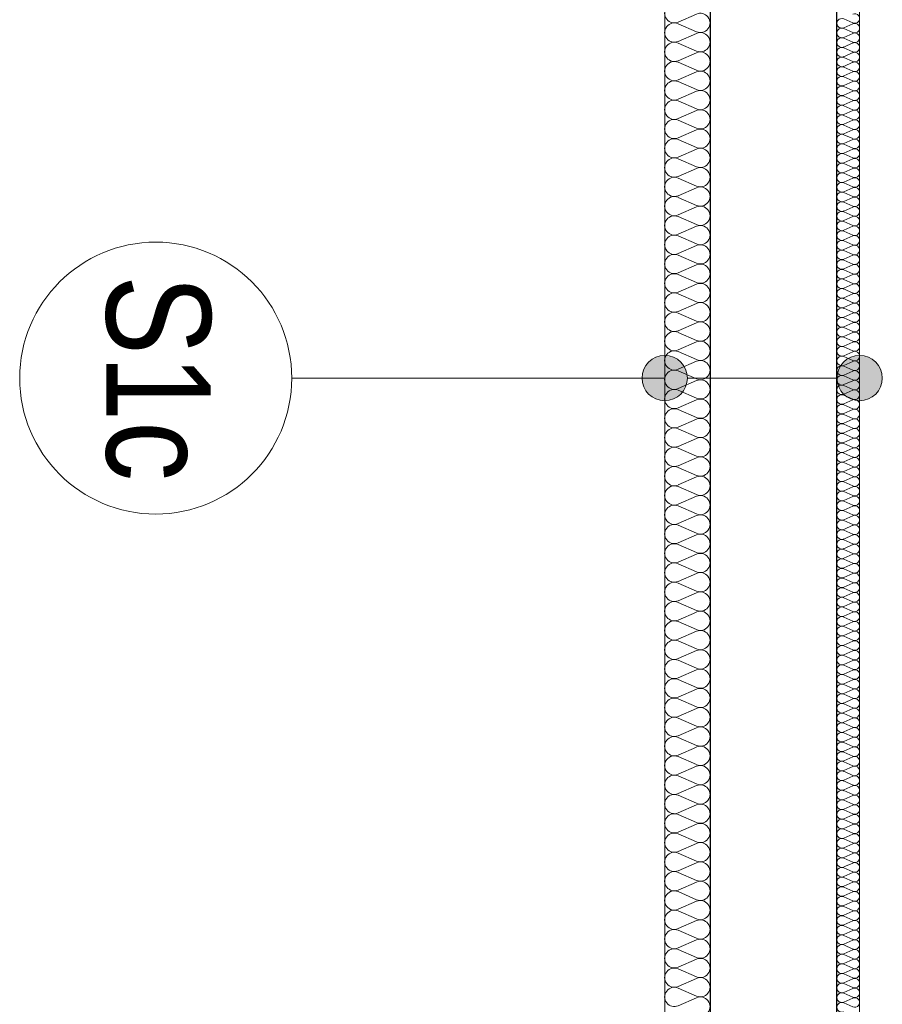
# Model space of a CAD drawing. Extents: x -543332 to -323966, y -9028 to 137422.
# Tile 174 of 250: x -499561 to -497658, y 88328 to 90501. Entities that reach past the tile are written whole.
import ezdxf

# ---------------------------------------------------------------- set-up
doc = ezdxf.new("R2010")
doc.units = 0
doc.header["$MEASUREMENT"] = 0
doc.layers.add('Arch ocieplenie', color=8, linetype='Continuous')
doc.layers.add('Arch opisy', color=8, linetype='Continuous')
for name, color, linetype, lineweight in [('Arch ocieplenie_Nr_Pióra__9', 8, 'Continuous', 9), ('Arch opisy_Nr_Pióra__1', 8, 'Continuous', 25), ('Arch opisy_Nr_Pióra__21', 8, 'Continuous', 9), ('Arch wykończenie_Nr_Pióra__3', 8, 'Continuous', 18), ('INWENT.ŚCIANY_Nr_Pióra__1', 8, 'Continuous', 25)]:
    doc.layers.add(name, color=color, linetype=linetype, lineweight=lineweight)
doc.styles.add('GENERATED_STYLE_7', font='ARIALN.TTF')

# ---------------------------------------------------------------- blocks, each defined once
blk = doc.blocks.new('Izolacja cieplna 14_210', base_point=(-497758.3, 79647.6))
at = {"layer": 'Arch ocieplenie_Nr_Pióra__9', "linetype": 'Continuous'}
for p, q in [((-497743.4, 77188.2), (-497723.2, 77179.3)), ((-497723.2, 77177.5), (-497743.4, 77168.7)), ((-497743.4, 77166.9), (-497723.2, 77158)), ((-497723.2, 77156.2), (-497743.4, 77147.4)), ((-497743.4, 77145.6), (-497723.2, 77136.8)), ((-497723.2, 77135), (-497743.4, 77126.1)), ((-497743.4, 77124.3), (-497723.2, 77115.5)), ((-497723.2, 77113.7), (-497743.4, 77104.8)), ((-497743.4, 77103), (-497723.2, 77094.2)), ((-497723.2, 77092.4), (-497743.4, 77083.5)), ((-497743.4, 77081.7), (-497723.2, 77072.9)), ((-497723.2, 77071.1), (-497743.4, 77062.2)), ((-497743.4, 77060.5), (-497723.2, 77051.6)), ((-497723.2, 77049.8), (-497743.4, 77041)), ((-497743.4, 77039.2), (-497723.2, 77030.3)), ((-497723.2, 77028.5), (-497743.4, 77019.7)), ((-497743.4, 77017.9), (-497723.2, 77009)), ((-497723.2, 77007.2), (-497743.4, 76998.4)), ((-497743.4, 76996.6), (-497723.2, 76987.7)), ((-497723.2, 76986), (-497743.4, 76977.1)), ((-497743.4, 76975.3), (-497723.2, 76966.5)), ((-497723.2, 76964.7), (-497743.4, 76955.8)), ((-497743.4, 76954), (-497723.2, 76945.2)), ((-497723.2, 76943.4), (-497743.4, 76934.5)), ((-497743.4, 76932.7), (-497723.2, 76923.9)), ((-497723.2, 76922.1), (-497743.4, 76913.2)), ((-497743.4, 76911.5), (-497723.2, 76902.6)), ((-497723.2, 76900.8), (-497743.4, 76892)), ((-497743.4, 76890.2), (-497723.2, 76881.3)), ((-497723.2, 76879.5), (-497743.4, 76870.7)), ((-497743.4, 76868.9), (-497723.2, 76860)), ((-497723.2, 76858.2), (-497743.4, 76849.4)), ((-497743.4, 76847.6), (-497723.2, 76838.7)), ((-497723.2, 76837), (-497743.4, 76828.1)), ((-497743.4, 76826.3), (-497723.2, 76817.5)), ((-497723.2, 76815.7), (-497743.4, 76806.8)), ((-497743.4, 76805), (-497723.2, 76796.2)), ((-497723.2, 76794.4), (-497743.4, 76785.5)), ((-497743.4, 76783.7), (-497723.2, 76774.9)), ((-497723.2, 76773.1), (-497743.4, 76764.2)), ((-497743.4, 76762.5), (-497723.2, 76753.6)), ((-497723.2, 76751.8), (-497743.4, 76743)), ((-497743.4, 76741.2), (-497723.2, 76732.3)), ((-497723.2, 76730.5), (-497743.4, 76721.7)), ((-497743.4, 76719.9), (-497723.2, 76711)), ((-497723.2, 76709.2), (-497743.4, 76700.4)), ((-497743.4, 76698.6), (-497723.2, 76689.7)), ((-497723.2, 76688), (-497743.4, 76679.1)), ((-497743.4, 76677.3), (-497723.2, 76668.5)), ((-497723.2, 76666.7), (-497743.4, 76657.8)), ((-497743.4, 76656), (-497723.2, 76647.2)), ((-497723.2, 76645.4), (-497743.4, 76636.5)), ((-497743.4, 76634.7), (-497723.2, 76625.9)), ((-497723.2, 76624.1), (-497743.4, 76615.2)), ((-497743.4, 76613.5), (-497723.2, 76604.6)), ((-497723.2, 76602.8), (-497743.4, 76594)), ((-497743.4, 76592.2), (-497723.2, 76583.3)), ((-497723.2, 76581.5), (-497743.4, 76572.7)), ((-497743.4, 76570.9), (-497723.2, 76562)), ((-497723.2, 76560.2), (-497743.4, 76551.4)), ((-497743.4, 76549.6), (-497723.2, 76540.7)), ((-497723.2, 76538.9), (-497743.4, 76530.1)), ((-497743.4, 76528.3), (-497723.2, 76519.5)), ((-497723.2, 76517.7), (-497743.4, 76508.8)), ((-497743.4, 76507), (-497723.2, 76498.2)), ((-497723.2, 76496.4), (-497743.4, 76487.5)), ((-497743.4, 76485.7), (-497723.2, 76476.9)), ((-497723.2, 76475.1), (-497743.4, 76466.2)), ((-497743.4, 76464.4), (-497723.2, 76455.6)), ((-497723.2, 76453.8), (-497743.4, 76444.9)), ((-497743.4, 76443.2), (-497723.2, 76434.3)), ((-497723.2, 76432.5), (-497743.4, 76423.7)), ((-497743.4, 76421.9), (-497723.2, 76413)), ((-497723.2, 76411.2), (-497743.4, 76402.4)), ((-497743.4, 76400.6), (-497723.2, 76391.7)), ((-497723.2, 76389.9), (-497743.4, 76381.1)), ((-497743.4, 76379.3), (-497723.2, 76370.4)), ((-497723.2, 76368.7), (-497743.4, 76359.8)), ((-497743.4, 76358), (-497723.2, 76349.2)), ((-497723.2, 76347.4), (-497743.4, 76338.5)), ((-497743.4, 76336.7), (-497723.2, 76327.9)), ((-497723.2, 76326.1), (-497743.4, 76317.2)), ((-497743.4, 76315.4), (-497723.2, 76306.6)), ((-497723.2, 76304.8), (-497743.4, 76295.9)), ((-497743.4, 76294.2), (-497723.2, 76285.3)), ((-497723.2, 76283.5), (-497743.4, 76274.7)), ((-497743.4, 76272.9), (-497723.2, 76264)), ((-497723.2, 76262.2), (-497743.4, 76253.4)), ((-497743.4, 76251.6), (-497723.2, 76242.7)), ((-497723.2, 76240.9), (-497743.4, 76232.1)), ((-497743.4, 76230.3), (-497723.2, 76221.4)), ((-497723.2, 76219.7), (-497743.4, 76210.8)), ((-497743.4, 76209), (-497723.2, 76200.2)), ((-497723.2, 76198.4), (-497743.4, 76189.5)), ((-497743.4, 76187.7), (-497723.2, 76178.9)), ((-497723.2, 76177.1), (-497743.4, 76168.2)), ((-497743.4, 76166.4), (-497723.2, 76157.6)), ((-497723.2, 76155.8), (-497743.4, 76146.9)), ((-497743.4, 76145.2), (-497723.2, 76136.3)), ((-497723.2, 76134.5), (-497743.4, 76125.7)), ((-497743.4, 76123.9), (-497723.2, 76115)), ((-497723.2, 76113.2), (-497743.4, 76104.4)), ((-497743.4, 76102.6), (-497723.2, 76093.7)), ((-497723.2, 76091.9), (-497743.4, 76083.1)), ((-497743.4, 76081.3), (-497723.2, 76072.4)), ((-497723.2, 76070.7), (-497743.4, 76061.8)), ((-497743.4, 76060), (-497723.2, 76051.2)), ((-497723.2, 76049.4), (-497743.4, 76040.5)), ((-497743.4, 76038.7), (-497723.2, 76029.9)), ((-497723.2, 76028.1), (-497743.4, 76019.2)), ((-497743.4, 76017.4), (-497723.2, 76008.6)), ((-497723.2, 76006.8), (-497743.4, 75997.9)), ((-497743.4, 75996.1), (-497723.2, 75987.3)), ((-497723.2, 75985.5), (-497743.4, 75976.7)), ((-497743.4, 75974.9), (-497723.2, 75966)), ((-497723.2, 75964.2), (-497743.4, 75955.4)), ((-497743.4, 75953.6), (-497723.2, 75944.7)), ((-497723.2, 75942.9), (-497743.4, 75934.1)), ((-497743.4, 75932.3), (-497723.2, 75923.4)), ((-497723.2, 75921.6), (-497743.4, 75912.8)), ((-497743.4, 75911), (-497723.2, 75902.1)), ((-497723.2, 75900.4), (-497743.4, 75891.5)), ((-497743.4, 75889.7), (-497723.2, 75880.9)), ((-497723.2, 75879.1), (-497743.4, 75870.2)), ((-497743.4, 75868.4), (-497723.2, 75859.6)), ((-497723.2, 75857.8), (-497743.4, 75848.9)), ((-497743.4, 75847.1), (-497723.2, 75838.3)), ((-497723.2, 75836.5), (-497743.4, 75827.6)), ((-497743.4, 75825.9), (-497723.2, 75817)), ((-497723.2, 75815.2), (-497743.4, 75806.4)), ((-497743.4, 75804.6), (-497723.2, 75795.7)), ((-497723.2, 75793.9), (-497743.4, 75785.1)), ((-497743.4, 75783.3), (-497723.2, 75774.4)), ((-497723.2, 75772.6), (-497743.4, 75763.8)), ((-497743.4, 75762), (-497723.2, 75753.1)), ((-497723.2, 75751.4), (-497743.4, 75742.5)), ((-497743.4, 75740.7), (-497723.2, 75731.9)), ((-497723.2, 75730.1), (-497743.4, 75721.2)), ((-497743.4, 75719.4), (-497723.2, 75710.6)), ((-497723.2, 75708.8), (-497743.4, 75699.9)), ((-497743.4, 75698.1), (-497723.2, 75689.3)), ((-497723.2, 75687.5), (-497743.4, 75678.6)), ((-497743.4, 75676.9), (-497723.2, 75668)), ((-497723.2, 75666.2), (-497743.4, 75657.4)), ((-497743.4, 75655.6), (-497723.2, 75646.7)), ((-497723.2, 75644.9), (-497743.4, 75636.1)), ((-497743.4, 75634.3), (-497723.2, 75625.4)), ((-497723.2, 75623.6), (-497743.4, 75614.8)), ((-497743.4, 75613), (-497723.2, 75604.1)), ((-497723.2, 75602.4), (-497743.4, 75593.5)), ((-497743.4, 75591.7), (-497723.2, 75582.9)), ((-497723.2, 75581.1), (-497743.4, 75572.2)), ((-497743.4, 75570.4), (-497723.2, 75561.6)), ((-497723.2, 75559.8), (-497743.4, 75550.9)), ((-497743.4, 75549.1), (-497723.2, 75540.3)), ((-497723.2, 75538.5), (-497743.4, 75529.6)), ((-497743.4, 75527.9), (-497723.2, 75519)), ((-497723.2, 75517.2), (-497743.4, 75508.4)), ((-497743.4, 75506.6), (-497723.2, 75497.7)), ((-497723.2, 75495.9), (-497743.4, 75487.1)), ((-497743.4, 75485.3), (-497723.2, 75476.4)), ((-497723.2, 75474.6), (-497743.4, 75465.8)), ((-497743.4, 75464), (-497723.2, 75455.1)), ((-497723.2, 75453.4), (-497743.4, 75444.5)), ((-497743.4, 75442.7), (-497723.2, 75433.9)), ((-497723.2, 75432.1), (-497743.4, 75423.2)), ((-497743.4, 75421.4), (-497723.2, 75412.6)), ((-497723.2, 75410.8), (-497743.4, 75401.9)), ((-497743.4, 75400.1), (-497723.2, 75391.3)), ((-497723.2, 75389.5), (-497743.4, 75380.6)), ((-497743.4, 75378.8), (-497723.2, 75370)), ((-497723.2, 75368.2), (-497743.4, 75359.4)), ((-497743.4, 75357.6), (-497723.2, 75348.7)), ((-497723.2, 75346.9), (-497743.4, 75338.1)), ((-497743.4, 75336.3), (-497723.2, 75327.4)), ((-497723.2, 75325.6), (-497743.4, 75316.8)), ((-497743.4, 75315), (-497723.2, 75306.1)), ((-497723.2, 75304.3), (-497743.4, 75295.5)), ((-497743.4, 75293.7), (-497723.2, 75284.8)), ((-497723.2, 75283.1), (-497743.4, 75274.2)), ((-497743.4, 75272.4), (-497723.2, 75263.6)), ((-497723.2, 75261.8), (-497743.4, 75252.9)), ((-497743.4, 75251.1), (-497723.2, 75242.3)), ((-497723.2, 75240.5), (-497743.4, 75231.6)), ((-497743.4, 75229.8), (-497723.2, 75221)), ((-497723.2, 75219.2), (-497743.4, 75210.3)), ((-497743.4, 75208.6), (-497723.2, 75199.7)), ((-497723.2, 75197.9), (-497743.4, 75189.1)), ((-497743.4, 75187.3), (-497723.2, 75178.4)), ((-497723.2, 75176.6), (-497743.4, 75167.8)), ((-497743.4, 75166), (-497723.2, 75157.1)), ((-497723.2, 75155.3), (-497743.4, 75146.5)), ((-497743.4, 75144.7), (-497723.2, 75135.8)), ((-497723.2, 75134.1), (-497743.4, 75125.2)), ((-497743.4, 75123.4), (-497723.2, 75114.6)), ((-497723.2, 75112.8), (-497743.4, 75103.9)), ((-497743.4, 75102.1), (-497723.2, 75093.3)), ((-497723.2, 75091.5), (-497743.4, 75082.6)), ((-497743.4, 75080.8), (-497723.2, 75072)), ((-497723.2, 75070.2), (-497743.4, 75061.3)), ((-497743.4, 75059.6), (-497723.2, 75050.7)), ((-497723.2, 75048.9), (-497743.4, 75040.1)), ((-497743.4, 75038.3), (-497723.2, 75029.4)), ((-497723.2, 75027.6), (-497743.4, 75018.8)), ((-497743.4, 75017), (-497723.2, 75008.1))]:
    blk.add_line(p, q, dxfattribs=at)
for centre, start_param, end_param in [((-497719, 77189.1), 5.870392, 9.837571), ((-497747.7, 77178.4), 2.7288, 6.695979), ((-497719, 77167.8), 5.870392, 9.837571), ((-497747.7, 77157.1), 2.7288, 6.695979), ((-497719, 77146.5), 5.870392, 9.837571), ((-497747.7, 77135.9), 2.7288, 6.695979), ((-497719, 77125.2), 5.870392, 9.837571), ((-497747.7, 77114.6), 2.7288, 6.695979), ((-497719, 77103.9), 5.870392, 9.837571), ((-497747.7, 77093.3), 2.7288, 6.695979), ((-497719, 77082.6), 5.870392, 9.837571), ((-497747.7, 77072), 2.7288, 6.695979), ((-497747.7, 77050.7), 2.7288, 6.695979), ((-497719, 77061.4), 5.870392, 9.837571), ((-497747.7, 77029.4), 2.7288, 6.695979), ((-497719, 77040.1), 5.870392, 9.837571), ((-497747.7, 77008.1), 2.7288, 6.695979), ((-497719, 77018.8), 5.870392, 9.837571), ((-497747.7, 76986.9), 2.7288, 6.695979), ((-497719, 76997.5), 5.870392, 9.837571), ((-497747.7, 76965.6), 2.7288, 6.695979), ((-497719, 76976.2), 5.870392, 9.837571), ((-497747.7, 76944.3), 2.7288, 6.695979), ((-497719, 76954.9), 5.870392, 9.837571), ((-497747.7, 76923), 2.7288, 6.695979), ((-497719, 76933.6), 5.870392, 9.837571), ((-497747.7, 76901.7), 2.7288, 6.695979), ((-497719, 76912.4), 5.870392, 9.837571), ((-497747.7, 76880.4), 2.7288, 6.695979), ((-497719, 76891.1), 5.870392, 9.837571), ((-497747.7, 76859.1), 2.7288, 6.695979), ((-497719, 76869.8), 5.870392, 9.837571), ((-497747.7, 76837.8), 2.7288, 6.695979), ((-497719, 76848.5), 5.870392, 9.837571), ((-497747.7, 76816.6), 2.7288, 6.695979), ((-497719, 76827.2), 5.870392, 9.837571), ((-497747.7, 76795.3), 2.7288, 6.695979), ((-497719, 76805.9), 5.870392, 9.837571), ((-497747.7, 76774), 2.7288, 6.695979), ((-497719, 76784.6), 5.870392, 9.837571), ((-497747.7, 76752.7), 2.7288, 6.695979), ((-497719, 76763.3), 5.870392, 9.837571), ((-497747.7, 76731.4), 2.7288, 6.695979), ((-497719, 76742.1), 5.870392, 9.837571), ((-497747.7, 76710.1), 2.7288, 6.695979), ((-497719, 76720.8), 5.870392, 9.837571), ((-497747.7, 76688.8), 2.7288, 6.695979), ((-497719, 76699.5), 5.870392, 9.837571), ((-497747.7, 76667.6), 2.7288, 6.695979), ((-497719, 76678.2), 5.870392, 9.837571), ((-497747.7, 76646.3), 2.7288, 6.695979), ((-497719, 76656.9), 5.870392, 9.837571), ((-497747.7, 76625), 2.7288, 6.695979), ((-497719, 76635.6), 5.870392, 9.837571), ((-497747.7, 76603.7), 2.7288, 6.695979), ((-497719, 76614.3), 5.870392, 9.837571), ((-497747.7, 76582.4), 2.7288, 6.695979), ((-497719, 76593.1), 5.870392, 9.837571), ((-497747.7, 76561.1), 2.7288, 6.695979), ((-497719, 76571.8), 5.870392, 9.837571), ((-497747.7, 76539.8), 2.7288, 6.695979), ((-497719, 76550.5), 5.870392, 9.837571), ((-497719, 76529.2), 5.870392, 9.837571), ((-497747.7, 76518.6), 2.7288, 6.695979), ((-497719, 76507.9), 5.870392, 9.837571), ((-497747.7, 76497.3), 2.7288, 6.695979), ((-497719, 76486.6), 5.870392, 9.837571), ((-497747.7, 76476), 2.7288, 6.695979), ((-497719, 76465.3), 5.870392, 9.837571), ((-497747.7, 76454.7), 2.7288, 6.695979), ((-497719, 76444.1), 5.870392, 9.837571), ((-497747.7, 76433.4), 2.7288, 6.695979), ((-497719, 76422.8), 5.870392, 9.837571), ((-497747.7, 76412.1), 2.7288, 6.695979), ((-497719, 76401.5), 5.870392, 9.837571), ((-497747.7, 76390.8), 2.7288, 6.695979), ((-497719, 76380.2), 5.870392, 9.837571), ((-497747.7, 76369.6), 2.7288, 6.695979), ((-497719, 76358.9), 5.870392, 9.837571), ((-497747.7, 76348.3), 2.7288, 6.695979), ((-497719, 76337.6), 5.870392, 9.837571), ((-497747.7, 76327), 2.7288, 6.695979), ((-497719, 76316.3), 5.870392, 9.837571), ((-497747.7, 76305.7), 2.7288, 6.695979), ((-497719, 76295.1), 5.870392, 9.837571), ((-497747.7, 76284.4), 2.7288, 6.695979), ((-497719, 76273.8), 5.870392, 9.837571), ((-497747.7, 76263.1), 2.7288, 6.695979), ((-497719, 76252.5), 5.870392, 9.837571), ((-497747.7, 76241.8), 2.7288, 6.695979), ((-497719, 76231.2), 5.870392, 9.837571), ((-497747.7, 76220.5), 2.7288, 6.695979), ((-497719, 76209.9), 5.870392, 9.837571), ((-497747.7, 76199.3), 2.7288, 6.695979), ((-497719, 76188.6), 5.870392, 9.837571), ((-497747.7, 76178), 2.7288, 6.695979), ((-497719, 76167.3), 5.870392, 9.837571), ((-497747.7, 76156.7), 2.7288, 6.695979), ((-497719, 76146), 5.870392, 9.837571), ((-497747.7, 76135.4), 2.7288, 6.695979), ((-497719, 76124.8), 5.870392, 9.837571), ((-497747.7, 76114.1), 2.7288, 6.695979), ((-497719, 76103.5), 5.870392, 9.837571), ((-497747.7, 76092.8), 2.7288, 6.695979), ((-497719, 76082.2), 5.870392, 9.837571), ((-497747.7, 76071.5), 2.7288, 6.695979), ((-497719, 76060.9), 5.870392, 9.837571), ((-497747.7, 76050.3), 2.7288, 6.695979), ((-497719, 76039.6), 5.870392, 9.837571), ((-497747.7, 76029), 2.7288, 6.695979), ((-497747.7, 76007.7), 2.7288, 6.695979), ((-497719, 76018.3), 5.870392, 9.837571), ((-497747.7, 75986.4), 2.7288, 6.695979), ((-497719, 75997), 5.870392, 9.837571), ((-497747.7, 75965.1), 2.7288, 6.695979), ((-497719, 75975.8), 5.870392, 9.837571), ((-497747.7, 75943.8), 2.7288, 6.695979), ((-497719, 75954.5), 5.870392, 9.837571), ((-497747.7, 75922.5), 2.7288, 6.695979), ((-497719, 75933.2), 5.870392, 9.837571), ((-497747.7, 75901.3), 2.7288, 6.695979), ((-497719, 75911.9), 5.870392, 9.837571), ((-497747.7, 75880), 2.7288, 6.695979), ((-497719, 75890.6), 5.870392, 9.837571), ((-497747.7, 75858.7), 2.7288, 6.695979), ((-497719, 75869.3), 5.870392, 9.837571), ((-497747.7, 75837.4), 2.7288, 6.695979), ((-497719, 75848), 5.870392, 9.837571), ((-497747.7, 75816.1), 2.7288, 6.695979), ((-497719, 75826.8), 5.870392, 9.837571), ((-497747.7, 75794.8), 2.7288, 6.695979), ((-497719, 75805.5), 5.870392, 9.837571), ((-497747.7, 75773.5), 2.7288, 6.695979), ((-497719, 75784.2), 5.870392, 9.837571), ((-497747.7, 75752.3), 2.7288, 6.695979), ((-497719, 75762.9), 5.870392, 9.837571), ((-497747.7, 75731), 2.7288, 6.695979), ((-497719, 75741.6), 5.870392, 9.837571), ((-497747.7, 75709.7), 2.7288, 6.695979), ((-497719, 75720.3), 5.870392, 9.837571), ((-497747.7, 75688.4), 2.7288, 6.695979), ((-497719, 75699), 5.870392, 9.837571), ((-497747.7, 75667.1), 2.7288, 6.695979), ((-497719, 75677.8), 5.870392, 9.837571), ((-497747.7, 75645.8), 2.7288, 6.695979), ((-497719, 75656.5), 5.870392, 9.837571), ((-497747.7, 75624.5), 2.7288, 6.695979), ((-497719, 75635.2), 5.870392, 9.837571), ((-497747.7, 75603.2), 2.7288, 6.695979), ((-497719, 75613.9), 5.870392, 9.837571), ((-497747.7, 75582), 2.7288, 6.695979), ((-497719, 75592.6), 5.870392, 9.837571), ((-497747.7, 75560.7), 2.7288, 6.695979), ((-497719, 75571.3), 5.870392, 9.837571), ((-497747.7, 75539.4), 2.7288, 6.695979), ((-497719, 75550), 5.870392, 9.837571), ((-497747.7, 75518.1), 2.7288, 6.695979), ((-497719, 75528.7), 5.870392, 9.837571), ((-497747.7, 75496.8), 2.7288, 6.695979), ((-497719, 75507.5), 5.870392, 9.837571), ((-497747.7, 75475.5), 2.7288, 6.695979), ((-497719, 75486.2), 5.870392, 9.837571), ((-497719, 75464.9), 5.870392, 9.837571), ((-497747.7, 75454.2), 2.7288, 6.695979), ((-497719, 75443.6), 5.870392, 9.837571), ((-497747.7, 75433), 2.7288, 6.695979), ((-497719, 75422.3), 5.870392, 9.837571), ((-497747.7, 75411.7), 2.7288, 6.695979), ((-497719, 75401), 5.870392, 9.837571), ((-497747.7, 75390.4), 2.7288, 6.695979), ((-497719, 75379.7), 5.870392, 9.837571), ((-497747.7, 75369.1), 2.7288, 6.695979), ((-497719, 75358.5), 5.870392, 9.837571), ((-497747.7, 75347.8), 2.7288, 6.695979), ((-497719, 75337.2), 5.870392, 9.837571), ((-497747.7, 75326.5), 2.7288, 6.695979), ((-497719, 75315.9), 5.870392, 9.837571), ((-497747.7, 75305.2), 2.7288, 6.695979), ((-497719, 75294.6), 5.870392, 9.837571), ((-497747.7, 75284), 2.7288, 6.695979), ((-497719, 75273.3), 5.870392, 9.837571), ((-497747.7, 75262.7), 2.7288, 6.695979), ((-497719, 75252), 5.870392, 9.837571), ((-497747.7, 75241.4), 2.7288, 6.695979), ((-497719, 75230.7), 5.870392, 9.837571), ((-497747.7, 75220.1), 2.7288, 6.695979), ((-497719, 75209.5), 5.870392, 9.837571), ((-497747.7, 75198.8), 2.7288, 6.695979), ((-497719, 75188.2), 5.870392, 9.837571), ((-497747.7, 75177.5), 2.7288, 6.695979), ((-497719, 75166.9), 5.870392, 9.837571), ((-497747.7, 75156.2), 2.7288, 6.695979), ((-497719, 75145.6), 5.870392, 9.837571), ((-497747.7, 75135), 2.7288, 6.695979), ((-497719, 75124.3), 5.870392, 9.837571), ((-497747.7, 75113.7), 2.7288, 6.695979), ((-497719, 75103), 5.870392, 9.837571), ((-497747.7, 75092.4), 2.7288, 6.695979), ((-497719, 75081.7), 5.870392, 9.837571), ((-497747.7, 75071.1), 2.7288, 6.695979), ((-497719, 75060.4), 5.870392, 9.837571), ((-497747.7, 75049.8), 2.7288, 6.695979), ((-497719, 75039.2), 5.870392, 9.837571), ((-497747.7, 75028.5), 2.7288, 6.695979), ((-497719, 75017.9), 5.870392, 9.837571), ((-497747.7, 75007.2), 2.7288, 6.695979)]:
    blk.add_ellipse(centre, major_axis=(0, -10.6), ratio=0.999134, start_param=start_param, end_param=end_param, dxfattribs=at)
blk = doc.blocks.new('Izolacja cieplna 14_216', base_point=(-498038.3, 79647.6))
at = {"layer": 'Arch ocieplenie_Nr_Pióra__9', "linetype": 'Continuous'}
for p, q in [((-498068.1, 77198.8), (-498108.5, 77181)), ((-498108.5, 77177.5), (-498068.1, 77159.8)), ((-498068.1, 77156.2), (-498108.5, 77138.5)), ((-498108.5, 77134.9), (-498068.1, 77117.2)), ((-498068.1, 77113.6), (-498108.5, 77095.9)), ((-498108.5, 77092.4), (-498068.1, 77074.7)), ((-498068.1, 77071.1), (-498108.5, 77053.4)), ((-498108.5, 77049.8), (-498068.1, 77032.1)), ((-498068.1, 77028.5), (-498108.5, 77010.8)), ((-498108.5, 77007.2), (-498068.1, 76989.5)), ((-498068.1, 76986), (-498108.5, 76968.3)), ((-498108.5, 76964.7), (-498068.1, 76947)), ((-498068.1, 76943.4), (-498108.5, 76925.7)), ((-498108.5, 76922.1), (-498068.1, 76904.4)), ((-498068.1, 76900.8), (-498108.5, 76883.1)), ((-498108.5, 76879.6), (-498068.1, 76861.9)), ((-498068.1, 76858.3), (-498108.5, 76840.6)), ((-498108.5, 76837), (-498068.1, 76819.3)), ((-498068.1, 76815.7), (-498108.5, 76798)), ((-498108.5, 76794.4), (-498068.1, 76776.7)), ((-498068.1, 76773.2), (-498108.5, 76755.5)), ((-498108.5, 76751.9), (-498068.1, 76734.2)), ((-498068.1, 76730.6), (-498108.5, 76712.9)), ((-498108.5, 76709.3), (-498068.1, 76691.6)), ((-498068.1, 76688.1), (-498108.5, 76670.4)), ((-498108.5, 76666.8), (-498068.1, 76649.1)), ((-498068.1, 76645.5), (-498108.5, 76627.8)), ((-498108.5, 76624.2), (-498068.1, 76606.5)), ((-498068.1, 76602.9), (-498108.5, 76585.2)), ((-498108.5, 76581.7), (-498068.1, 76564)), ((-498068.1, 76560.4), (-498108.5, 76542.7)), ((-498108.5, 76539.1), (-498068.1, 76521.4)), ((-498068.1, 76517.8), (-498108.5, 76500.1)), ((-498108.5, 76496.5), (-498068.1, 76478.8)), ((-498068.1, 76475.3), (-498108.5, 76457.6)), ((-498108.5, 76454), (-498068.1, 76436.3)), ((-498068.1, 76432.7), (-498108.5, 76415)), ((-498108.5, 76411.4), (-498068.1, 76393.7)), ((-498068.1, 76390.1), (-498108.5, 76372.4)), ((-498108.5, 76368.9), (-498068.1, 76351.2)), ((-498068.1, 76347.6), (-498108.5, 76329.9)), ((-498108.5, 76326.3), (-498068.1, 76308.6)), ((-498068.1, 76305), (-498108.5, 76287.3)), ((-498108.5, 76283.8), (-498068.1, 76266)), ((-498068.1, 76262.5), (-498108.5, 76244.8)), ((-498108.5, 76241.2), (-498068.1, 76223.5)), ((-498068.1, 76219.9), (-498108.5, 76202.2)), ((-498108.5, 76198.6), (-498068.1, 76180.9)), ((-498068.1, 76177.4), (-498108.5, 76159.7)), ((-498108.5, 76156.1), (-498068.1, 76138.4)), ((-498068.1, 76134.8), (-498108.5, 76117.1)), ((-498108.5, 76113.5), (-498068.1, 76095.8)), ((-498068.1, 76092.2), (-498108.5, 76074.5)), ((-498108.5, 76071), (-498068.1, 76053.3)), ((-498068.1, 76049.7), (-498108.5, 76032)), ((-498108.5, 76028.4), (-498068.1, 76010.7)), ((-498068.1, 76007.1), (-498108.5, 75989.4)), ((-498108.5, 75985.8), (-498068.1, 75968.1)), ((-498068.1, 75964.6), (-498108.5, 75946.9)), ((-498108.5, 75943.3), (-498068.1, 75925.6)), ((-498068.1, 75922), (-498108.5, 75904.3)), ((-498108.5, 75900.7), (-498068.1, 75883)), ((-498068.1, 75879.4), (-498108.5, 75861.7)), ((-498108.5, 75858.2), (-498068.1, 75840.5)), ((-498068.1, 75836.9), (-498108.5, 75819.2)), ((-498108.5, 75815.6), (-498068.1, 75797.9)), ((-498068.1, 75794.3), (-498108.5, 75776.6)), ((-498108.5, 75773.1), (-498068.1, 75755.3)), ((-498068.1, 75751.8), (-498108.5, 75734.1)), ((-498108.5, 75730.5), (-498068.1, 75712.8)), ((-498068.1, 75709.2), (-498108.5, 75691.5)), ((-498108.5, 75687.9), (-498068.1, 75670.2)), ((-498068.1, 75666.7), (-498108.5, 75649)), ((-498108.5, 75645.4), (-498068.1, 75627.7)), ((-498068.1, 75624.1), (-498108.5, 75606.4)), ((-498108.5, 75602.8), (-498068.1, 75585.1)), ((-498068.1, 75581.5), (-498108.5, 75563.8)), ((-498108.5, 75560.3), (-498068.1, 75542.6)), ((-498068.1, 75539), (-498108.5, 75521.3)), ((-498108.5, 75517.7), (-498068.1, 75500)), ((-498068.1, 75496.4), (-498108.5, 75478.7)), ((-498108.5, 75475.1), (-498068.1, 75457.4)), ((-498068.1, 75453.9), (-498108.5, 75436.2)), ((-498108.5, 75432.6), (-498068.1, 75414.9)), ((-498068.1, 75411.3), (-498108.5, 75393.6)), ((-498108.5, 75390), (-498068.1, 75372.3)), ((-498068.1, 75368.8), (-498108.5, 75351)), ((-498108.5, 75347.5), (-498068.1, 75329.8)), ((-498068.1, 75326.2), (-498108.5, 75308.5)), ((-498108.5, 75304.9), (-498068.1, 75287.2)), ((-498068.1, 75283.6), (-498108.5, 75265.9)), ((-498108.5, 75262.4), (-498068.1, 75244.7)), ((-498068.1, 75241.1), (-498108.5, 75223.4)), ((-498108.5, 75219.8), (-498068.1, 75202.1)), ((-498068.1, 75198.5), (-498108.5, 75180.8)), ((-498108.5, 75177.2), (-498068.1, 75159.5)), ((-498068.1, 75156), (-498108.5, 75138.3)), ((-498108.5, 75134.7), (-498068.1, 75117)), ((-498068.1, 75113.4), (-498108.5, 75095.7)), ((-498108.5, 75092.1), (-498068.1, 75074.4)), ((-498068.1, 75070.8), (-498108.5, 75053.1)), ((-498108.5, 75049.6), (-498068.1, 75031.9)), ((-498068.1, 75028.3), (-498108.5, 75010.6))]:
    blk.add_line(p, q, dxfattribs=at)
for centre, start_param, end_param in [((-498117.1, 77200.5), 2.728799, 6.695979), ((-498059.6, 77179.3), 5.870392, 9.837571), ((-498117.1, 77158), 2.728799, 6.695979), ((-498059.6, 77136.7), 5.870392, 9.837571), ((-498117.1, 77115.4), 2.728799, 6.695979), ((-498059.6, 77094.1), 5.870392, 9.837571), ((-498117.1, 77072.9), 2.728799, 6.695979), ((-498059.6, 77051.6), 5.870392, 9.837571), ((-498117.1, 77030.3), 2.728799, 6.695979), ((-498059.6, 77009), 5.870392, 9.837571), ((-498117.1, 76987.7), 2.728799, 6.695979), ((-498059.6, 76966.5), 5.870392, 9.837571), ((-498117.1, 76945.2), 2.728799, 6.695979), ((-498059.6, 76923.9), 5.870392, 9.837571), ((-498117.1, 76902.6), 2.728799, 6.695979), ((-498059.6, 76881.4), 5.870392, 9.837571), ((-498117.1, 76860.1), 2.728799, 6.695979), ((-498059.6, 76838.8), 5.870392, 9.837571), ((-498117.1, 76817.5), 2.728799, 6.695979), ((-498059.6, 76796.2), 5.870392, 9.837571), ((-498117.1, 76775), 2.728799, 6.695979), ((-498059.6, 76753.7), 5.870392, 9.837571), ((-498117.1, 76732.4), 2.728799, 6.695979), ((-498059.6, 76711.1), 5.870392, 9.837571), ((-498117.1, 76689.8), 2.728799, 6.695979), ((-498059.6, 76668.6), 5.870392, 9.837571), ((-498117.1, 76647.3), 2.728799, 6.695979), ((-498059.6, 76626), 5.870392, 9.837571), ((-498117.1, 76604.7), 2.728799, 6.695979), ((-498059.6, 76583.4), 5.870392, 9.837571), ((-498117.1, 76562.2), 2.728799, 6.695979), ((-498059.6, 76540.9), 5.870392, 9.837571), ((-498117.1, 76519.6), 2.728799, 6.695979), ((-498059.6, 76498.3), 5.870392, 9.837571), ((-498117.1, 76477.1), 2.728799, 6.695979), ((-498059.6, 76455.8), 5.870392, 9.837571), ((-498117.1, 76434.5), 2.728799, 6.695979), ((-498059.6, 76413.2), 5.870392, 9.837571), ((-498117.1, 76391.9), 2.728799, 6.695979), ((-498059.6, 76370.7), 5.870392, 9.837571), ((-498117.1, 76349.4), 2.728799, 6.695979), ((-498059.6, 76328.1), 5.870392, 9.837571), ((-498117.1, 76306.8), 2.728799, 6.695979), ((-498059.6, 76285.5), 5.870392, 9.837571), ((-498117.1, 76264.3), 2.728799, 6.695979), ((-498059.6, 76243), 5.870392, 9.837571), ((-498117.1, 76221.7), 2.728799, 6.695979), ((-498059.6, 76200.4), 5.870392, 9.837571), ((-498117.1, 76179.1), 2.728799, 6.695979), ((-498059.6, 76157.9), 5.870392, 9.837571), ((-498117.1, 76136.6), 2.728799, 6.695979), ((-498059.6, 76115.3), 5.870392, 9.837571), ((-498117.1, 76094), 2.728799, 6.695979), ((-498059.6, 76072.7), 5.870392, 9.837571), ((-498117.1, 76051.5), 2.728799, 6.695979), ((-498059.6, 76030.2), 5.870392, 9.837571), ((-498117.1, 76008.9), 2.728799, 6.695979), ((-498059.6, 75987.6), 5.870392, 9.837571), ((-498117.1, 75966.4), 2.728799, 6.695979), ((-498059.6, 75945.1), 5.870392, 9.837571), ((-498117.1, 75923.8), 2.728799, 6.695979), ((-498059.6, 75902.5), 5.870392, 9.837571), ((-498117.1, 75881.2), 2.728799, 6.695979), ((-498059.6, 75860), 5.870392, 9.837571), ((-498117.1, 75838.7), 2.728799, 6.695979), ((-498059.6, 75817.4), 5.870392, 9.837571), ((-498117.1, 75796.1), 2.728799, 6.695979), ((-498059.6, 75774.8), 5.870392, 9.837571), ((-498117.1, 75753.6), 2.728799, 6.695979), ((-498059.6, 75732.3), 5.870392, 9.837571), ((-498117.1, 75711), 2.728799, 6.695979), ((-498059.6, 75689.7), 5.870392, 9.837571), ((-498117.1, 75668.4), 2.728799, 6.695979), ((-498059.6, 75647.2), 5.870392, 9.837571), ((-498117.1, 75625.9), 2.728799, 6.695979), ((-498117.1, 75583.3), 2.728799, 6.695979), ((-498059.6, 75604.6), 5.870392, 9.837571), ((-498059.6, 75562.1), 5.870392, 9.837571), ((-498117.1, 75540.8), 2.728799, 6.695979), ((-498059.6, 75519.5), 5.870392, 9.837571), ((-498117.1, 75498.2), 2.728799, 6.695979), ((-498059.6, 75476.9), 5.870392, 9.837571), ((-498117.1, 75455.7), 2.728799, 6.695979), ((-498059.6, 75434.4), 5.870392, 9.837571), ((-498117.1, 75413.1), 2.728799, 6.695979), ((-498059.6, 75391.8), 5.870392, 9.837571), ((-498117.1, 75370.5), 2.728799, 6.695979), ((-498059.6, 75349.3), 5.870392, 9.837571), ((-498117.1, 75328), 2.728799, 6.695979), ((-498059.6, 75306.7), 5.870392, 9.837571), ((-498117.1, 75285.4), 2.728799, 6.695979), ((-498059.6, 75264.1), 5.870392, 9.837571), ((-498117.1, 75242.9), 2.728799, 6.695979), ((-498059.6, 75221.6), 5.870392, 9.837571), ((-498117.1, 75200.3), 2.728799, 6.695979), ((-498059.6, 75179), 5.870392, 9.837571), ((-498117.1, 75157.7), 2.728799, 6.695979), ((-498059.6, 75136.5), 5.870392, 9.837571), ((-498117.1, 75115.2), 2.728799, 6.695979), ((-498059.6, 75093.9), 5.870392, 9.837571), ((-498117.1, 75072.6), 2.728799, 6.695979), ((-498059.6, 75051.4), 5.870392, 9.837571), ((-498117.1, 75030.1), 2.728799, 6.695979), ((-498059.6, 75008.8), 5.870392, 9.837571)]:
    blk.add_ellipse(centre, major_axis=(0, -21.3), ratio=0.999466, start_param=start_param, end_param=end_param, dxfattribs=at)
blk = doc.blocks.new('Linia_155', base_point=(-498138.3, 76395.6))
at = {"layer": 'Arch opisy_Nr_Pióra__21', "linetype": 'Continuous'}
blk.add_line((-498138.3, 76395.6), (-498960.9, 76395.6), dxfattribs=at)
blk.add_circle((-499260.9, 76395.6), 300, dxfattribs=at)
blk = doc.blocks.new('Linia_156', base_point=(-497708.3, 76395.6))
at = {"layer": 'Arch opisy_Nr_Pióra__21', "linetype": 'Continuous'}
for points in [[(-498088.3, 76395.6), (-498092.1, 76414.8), (-498103, 76431), (-498119.2, 76441.8), (-498138.3, 76445.6), (-498157.5, 76441.8), (-498173.7, 76431), (-498184.5, 76414.8), (-498188.3, 76395.6), (-498184.5, 76376.5), (-498173.7, 76360.3), (-498157.5, 76349.4), (-498138.3, 76345.6), (-498119.2, 76349.4), (-498103, 76360.3), (-498092.1, 76376.5)], [(-497658.3, 76395.6), (-497662.1, 76414.8), (-497673, 76431), (-497689.2, 76441.8), (-497708.3, 76445.6), (-497727.5, 76441.8), (-497743.7, 76431), (-497754.5, 76414.8), (-497758.3, 76395.6), (-497754.5, 76376.5), (-497743.7, 76360.3), (-497727.5, 76349.4), (-497708.3, 76345.6), (-497689.2, 76349.4), (-497673, 76360.3), (-497662.1, 76376.5)]]:
    blk.add_hatch(color=256, dxfattribs=at).paths.add_polyline_path(points, flags=0)
blk.add_line((-497758.3, 76395.6), (-498088.3, 76395.6), dxfattribs=at)
for centre in [(-498138.3, 76395.6), (-497708.3, 76395.6)]:
    blk.add_circle(centre, 50, dxfattribs=at)

msp = doc.modelspace()

# ---------------------------------------------------------------- linework, layer by layer
at = {"layer": 'Arch wykończenie_Nr_Pióra__3', "linetype": 'Continuous'}
for p, q in [((-498138.3, 81152), (-498138.3, 93462)), ((-497708.3, 81152), (-497708.3, 93462))]:
    msp.add_line(p, q, dxfattribs=at)
at = {"layer": 'INWENT.ŚCIANY_Nr_Pióra__1', "linetype": 'Continuous'}
for p, q in [((-498038.3, 93327), (-498038.3, 81212)), ((-497758.3, 81212), (-497758.3, 93327))]:
    msp.add_line(p, q, dxfattribs=at)

# ---------------------------------------------------------------- block references
at = {"layer": 'Arch ocieplenie', "color": 104, "linetype": 'Continuous', "lineweight": 13, "true_color": 0x029e21}
for name, p in [('Izolacja cieplna 14_216', (-498038.3, 92962)), ('Izolacja cieplna 14_210', (-497758.3, 92962))]:
    msp.add_blockref(name, p, dxfattribs=at)
at = {"layer": 'Arch opisy', "linetype": 'Continuous'}
for name, p in [('Linia_155', (-498138.3, 89710)), ('Linia_156', (-497708.3, 89710))]:
    msp.add_blockref(name, p, dxfattribs=at)

# ---------------------------------------------------------------- texts
at = {"layer": 'Arch opisy_Nr_Pióra__1', "linetype": 'Continuous', "insert": (-499139.5, 89710), "char_height": 230, "attachment_point": 2, "rotation": 270, "style": 'GENERATED_STYLE_7'}
msp.add_mtext('{S1c}', dxfattribs=at)

doc.saveas('drawing.dxf')
